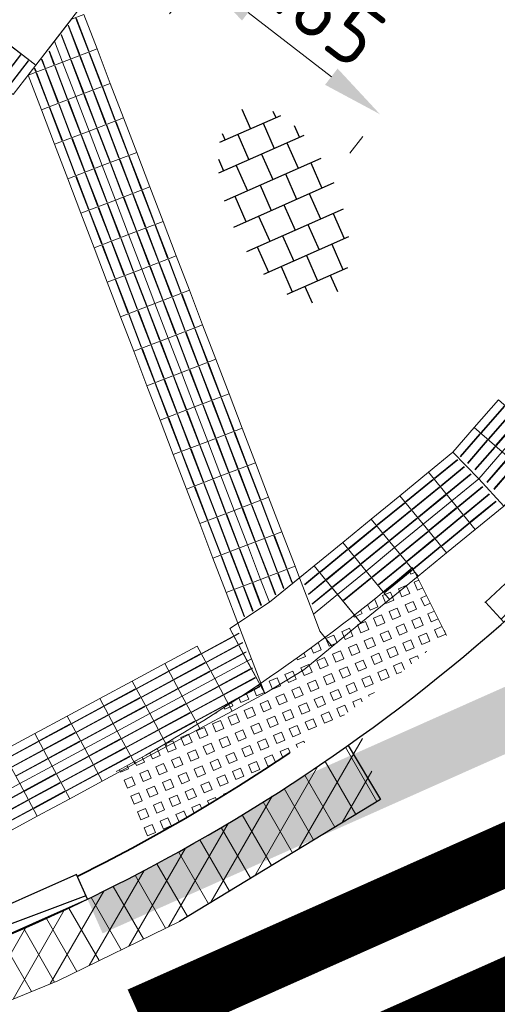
# Model space of a CAD drawing. Header units: metres. Extents: x -1 to 222837, y -2 to 853657.
# Tile 227 of 256: x 111381 to 111385, y 426510 to 426518. Entities that reach past the tile are written whole.
import ezdxf
from ezdxf.enums import TextEntityAlignment as Align

# ---------------------------------------------------------------- set-up
doc = ezdxf.new("R2010")
doc.units = ezdxf.units.M
doc.header["$XCLIPFRAME"] = 0
doc.linetypes.add('VH-BUSHALTEBAND', pattern=[4, 2, -2])
for name, color, linetype, lineweight in [('A-TXT-T25', 7, 'Continuous', 25), ('B-ALG_BEstaand asfalt', 8, 'Continuous', 5), ('N-WE-VH-KANTOPSLUITING_VERLAAGDE BAND', 30, 'VH-BUSHALTEBAND', 35), ('N-WE-VH-KANTOPSLUITING_VOORKANT RWS-BAND', 7, 'Continuous', 25), ('N-WE-VH-KANTOPSLUITING_VOORKANT VERLAAGDE BAND', 7, 'Continuous', 25), ('N-WE-VH-VERHARDING_ASFALT-A', 252, 'Continuous', 18), ('N-WE-VH-VERHARDING_TEGEL-S', 7, 'Continuous', 25), ('N-WE-VW-BLINDENGELEIDEROUTE-Geleidetegel_G', 30, 'Continuous', 18), ('N-WE-VW-MARKERING_DWARS_OVERSTEEK_VOETGANGERS-G', 7, 'Continuous', 35)]:
    doc.layers.add(name, color=color, linetype=linetype, lineweight=lineweight)
doc.layers.add('Trapfrees', color=7, linetype='Continuous', true_color=0x949494)
doc.layers.add('Verloopband', color=7, linetype='Continuous')
doc.layers.add('X-REF', color=7, linetype='Continuous')
doc.styles.add('NLCS-ISO', font='NLCS-ISO.ttf')
doc.styles.add('NLCS-ISO-ANNOTATIEF-T25', font='NLCS-ISO.ttf', dxfattribs={"height": 2.5})
doc.dimstyles.new('NLCS-ANNOTATIEF-T25-PIJL', dxfattribs={"dimtxt": 2.5, "dimasz": 2.5, "dimexe": 2, "dimexo": 2, "dimgap": 0.7, "dimtad": 1, "dimzin": 0, "dimdsep": 46, "dimtxsty": 'NLCS-ISO-ANNOTATIEF-T25', "dimcen": 0, "dimdle": 2, "dimclrd": 256, "dimclre": 256, "dimclrt": 256, "dimadec": 5, "dimazin": 0, "dimtfac": 1, "dimtofl": 0, "dimtmove": 1, "dimatfit": 0, "dimfxl": 2, "dimfxlon": 1, "dimtfillclr": 254, "dimtolj": 1, "dimtzin": 0, "dimlwd": 18, "dimlwe": 18, "dimarcsym": 0})
picture_1 = doc.add_image_def('image1.ecw', size_in_pixel=(400001, 250001))
picture_2 = doc.add_image_def('image2.ecw', size_in_pixel=(120000, 80000))

# ---------------------------------------------------------------- blocks, each defined once
blk = doc.blocks.new('SVH-TEGEL_300X300_DUN_HALFST-SO')
for p, q in [((-1.5, -2.866), (-1.5, 2.866)), ((0, -2.973), (0, 2.973)), ((1.5, -2.866), (1.5, 2.866)), ((-3.698, 2.25), (-3, 2.25)), ((-3, -2.521), (-3, 2.521)), ((-1.5, 2.25), (0, 2.25)), ((1.5, 2.25), (3, 2.25)), ((3, -2.521), (3, 2.521)), ((-4.5, -1.802), (-4.5, 1.802)), ((4.5, -1.802), (4.5, 1.802)), ((-4.885, 1.5), (-4.5, 1.5)), ((-3, 1.5), (-1.5, 1.5)), ((0, 1.5), (1.5, 1.5)), ((3, 1.5), (4.5, 1.5)), ((-4.5, 0.75), (-3, 0.75)), ((-1.5, 0.75), (0, 0.75)), ((1.5, 0.75), (3, 0.75)), ((4.5, 0.75), (5.475, 0.75)), ((-5.658, 0), (-4.5, 0)), ((-3, 0), (-1.5, 0)), ((0, 0), (1.5, 0)), ((3, 0), (4.5, 0)), ((-4.5, -0.75), (-3, -0.75)), ((-1.5, -0.75), (0, -0.75)), ((1.5, -0.75), (3, -0.75)), ((4.5, -0.75), (5.475, -0.75)), ((-4.885, -1.5), (-4.5, -1.5)), ((-3, -1.5), (-1.5, -1.5)), ((0, -1.5), (1.5, -1.5)), ((3, -1.5), (4.5, -1.5)), ((-3.698, -2.25), (-3, -2.25)), ((-1.5, -2.25), (0, -2.25)), ((1.5, -2.25), (3, -2.25))]:
    blk.add_line(p, q)
at = {"style": 'NLCS-ISO'}
blk.add_attdef('FORMAAT', text='', height=1.8, dxfattribs=at).set_placement((-5.758, 0), align=Align.MIDDLE_RIGHT)
blk.add_attdef('KLEUR', text='', height=1.8, dxfattribs=at).set_placement((5.575, 0), align=Align.MIDDLE_LEFT)
at = {"style": 'NLCS-ISO', "flags": 1}
blk.add_attdef('FUNCTIE', text='', height=1.8, dxfattribs=at).set_placement((0.116, -3.585), align=Align.MIDDLE_CENTER)
blk = doc.blocks.new('verloopband')
at = {"layer": 'Verloopband', "flags": 128}
blk.add_lwpolyline([(0, 0.07), (1, 0.07), (1, -0.15), (0, -0.15)], close=True, dxfattribs=at)
blk.add_lwpolyline([(0, -0.1187), (0.8408, -0.0712), (1, -0.0712)], dxfattribs=at)
blk = doc.blocks.new('*D1973')
at = {"layer": 'A-TXT-T25', "linetype": 'Continuous', "lineweight": 18, "transparency": 16777216}
for p, q in [((111382.5089, 426518.2886), (111382.4042, 426518.153)), ((111383.0444, 426518.164), (111383.7198, 426517.6426)), ((111383.9758, 426517.156), (111383.8711, 426517.0204))]:
    blk.add_line(p, q, dxfattribs=at)
at = {"layer": 'A-TXT-T25', "transparency": 16777216}
for points in [[(111383.0953, 426518.23), (111382.9935, 426518.0981), (111382.6487, 426518.4696)], [(111383.7707, 426517.7085), (111383.6688, 426517.5766), (111384.1155, 426517.337)]]:
    blk.add_solid(points, dxfattribs=at)
at = {"layer": 'Defpoints', "color": 0, "transparency": 16777216}
for p in [(111383.2622, 426519.2642, 6.4024), (111384.729, 426518.1315, 6.4024), (111384.1155, 426517.337)]:
    blk.add_point(p, dxfattribs=at)
at = {"layer": 'A-TXT-T25', "transparency": 16777216, "insert": (111383.6204, 426518.212), "char_height": 0.5, "attachment_point": 5, "rotation": 322.32655, "style": 'NLCS-ISO-ANNOTATIEF-T25'}
blk.add_mtext('\\A1;1.85', dxfattribs=at)

msp = doc.modelspace()

# ---------------------------------------------------------------- hatches: boundary and pattern name
at = {"layer": 'N-WE-VH-VERHARDING_ASFALT-A', "transparency": 33554559}
h = msp.add_hatch(dxfattribs=at)
h.set_pattern_fill('AVH-ASFALT', color=256, style=0, pattern_type=2)
h.set_pattern_definition([(60, (107770.70876, 433861.11063), (-0.173205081, 0.1), []), (120, (107770.70876, 433861.11063), (-0.173205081, -0.1), [])])
edge = h.paths.add_edge_path()
edge.add_line((111324.3521, 426542.0123), (111322.9068, 426543.1502))
edge.add_line((111322.9068, 426543.1502), (111310.2878, 426553.0853))
edge.add_line((111310.2878, 426553.0853), (111309.5174, 426553.6919))
edge.add_line((111309.5174, 426553.6919), (111308.7214, 426552.6412))
edge.add_line((111308.7214, 426552.6412), (111308.6689, 426552.5718))
edge.add_line((111308.6689, 426552.5718), (111308.629, 426552.519))
edge.add_line((111308.629, 426552.519), (111308.5964, 426552.4634))
edge.add_line((111308.5964, 426552.4634), (111308.4519, 426552.2796))
edge.add_line((111308.4519, 426552.2796), (111308.676, 426552.111))
edge.add_line((111308.676, 426552.111), (111313.435, 426548.411))
edge.add_line((111313.435, 426548.411), (111321.725, 426541.944))
edge.add_line((111321.725, 426541.944), (111328.03, 426537.053))
edge.add_line((111328.03, 426537.053), (111331.607, 426534.323))
edge.add_line((111331.607, 426534.323), (111334.748, 426531.913))
edge.add_line((111334.748, 426531.913), (111339.945, 426528.001))
edge.add_line((111339.945, 426528.001), (111346.436, 426523.322))
edge.add_line((111346.436, 426523.322), (111352.959, 426518.66))
edge.add_line((111352.959, 426518.66), (111355.8805, 426516.559))
edge.add_line((111355.8805, 426516.559), (111358.3241, 426514.6292))
edge.add_line((111358.3241, 426514.6292), (111360.4401, 426513.1251))
edge.add_line((111360.4401, 426513.1251), (111363.0544, 426511.5307))
edge.add_line((111363.0544, 426511.5307), (111364.5367, 426510.7298))
edge.add_line((111364.5367, 426510.7298), (111366.076, 426510.045))
edge.add_line((111366.076, 426510.045), (111367.8349, 426509.4273))
edge.add_line((111367.8349, 426509.4273), (111369.6399, 426508.9612))
edge.add_line((111369.6399, 426508.9612), (111369.964, 426508.89))
edge.add_line((111369.964, 426508.89), (111371.9185, 426508.6085))
edge.add_line((111371.9185, 426508.6085), (111373.8923, 426508.5499))
edge.add_line((111373.8923, 426508.5499), (111375.86, 426508.715))
edge.add_line((111375.86, 426508.715), (111377.4798, 426509.0405))
edge.add_line((111377.4798, 426509.0405), (111378.1625, 426509.2465))
edge.add_line((111378.1625, 426509.2465), (111379.0933, 426509.4576))
edge.add_line((111379.0933, 426509.4576), (111380.6089, 426509.9349))
edge.add_line((111380.6089, 426509.9349), (111381.4967, 426510.297))
edge.add_line((111381.4967, 426510.297), (111382.4864, 426510.7797))
edge.add_line((111382.4864, 426510.7797), (111384.1181, 426511.7707))
edge.add_line((111384.1181, 426511.7707), (111383.9658, 426512.2879))
edge.add_arc((111375.2015, 426524.4611), 15, 298.03415, 305.7529, ccw=False)
edge.add_arc((111375.2015, 426524.4611), 15, 272.52427, 298.03415, ccw=False)
edge.add_arc((111374.717, 426535.4504), 26, 231.78606, 272.52427, ccw=False)
edge.add_line((111358.6334, 426515.022), (111324.3521, 426542.0123))
at = {"layer": 'N-WE-VW-BLINDENGELEIDEROUTE-Geleidetegel_G', "transparency": 33554585}
h = msp.add_hatch(dxfattribs=at)
h.set_pattern_fill('AVH-GRASBETONSTEEN_02-SO', color=256, scale=0.5, angle=68, pattern_type=2)
h.set_pattern_definition([(113, (0, 0), (-0.128870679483, -0.05470235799), [0.07, -0.07]), (203, (0, 0), (0.05470235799, -0.128870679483), [0.07, -0.07]), (113, (-0.06443, -0.02735), (-0.128870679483, -0.05470235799), [0.07, -0.07]), (203, (-0.02735, 0.06443), (0.05470235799, -0.128870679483), [0.07, -0.07])])
h.paths.add_polyline_path([(111384.6567, 426513.1031), (111384.3795, 426513.6541, -0.051305), (111381.9724, 426511.9971), (111382.1778, 426511.4259, 0.050422)])
at = {"layer": 'N-WE-VW-MARKERING_DWARS_OVERSTEEK_VOETGANGERS-G'}
h = msp.add_hatch(color=256, dxfattribs=at)
h.dxf.hatch_style = 1
edge = h.paths.add_edge_path()
edge.add_arc((111375.2015, 426524.4611), 15, 295.83334, 303.45721)
edge.add_line((111383.4712, 426511.9466), (111385.3201, 426512.7698))
edge.add_line((111385.3201, 426512.7698), (111385.5234, 426512.313))
edge.add_line((111385.5234, 426512.313), (111381.8614, 426510.6825))
edge.add_line((111381.8614, 426510.6825), (111381.7378, 426510.9601))

# ---------------------------------------------------------------- linework, layer by layer
at = {"layer": 'B-ALG_BEstaand asfalt', "flags": 128}
msp.add_lwpolyline([(111334.748, 426531.913), (111339.945, 426528.001), (111346.436, 426523.322), (111352.959, 426518.66), (111355.8805, 426516.559), (111358.3241, 426514.6292), (111360.4401, 426513.1251), (111363.0544, 426511.5307), (111364.5367, 426510.7298), (111366.076, 426510.045), (111367.8349, 426509.4273), (111369.6399, 426508.9612), (111369.964, 426508.89), (111371.9185, 426508.6085), (111373.8923, 426508.5499), (111375.86, 426508.715), (111377.4798, 426509.0405), (111378.1625, 426509.2465), (111379.0933, 426509.4576), (111380.6089, 426509.9349), (111381.4967, 426510.297), (111382.4864, 426510.7797), (111384.1181, 426511.7707), (111383.8568, 426512.21)], dxfattribs=at)
at = {"layer": 'N-WE-VH-KANTOPSLUITING_VERLAAGDE BAND', "flags": 128}
msp.add_lwpolyline([(111381.6555, 426511.1446, 0.065559), (111384.9707, 426513.374, 0.065559)], format="xyb", dxfattribs=at)
at = {"layer": 'N-WE-VH-KANTOPSLUITING_VOORKANT RWS-BAND', "flags": 128}
msp.add_lwpolyline([(111247.4271, 426598.0003), (111272.0178, 426579.2441, 0.021096), (111278.9341, 426574.4162), (111298.1034, 426562.204, -0.019752), (111302.9696, 426558.8266), (111305.738, 426556.6649), (111308.8821, 426554.192), (111310.2878, 426553.0853), (111322.9068, 426543.1502), (111324.3521, 426542.0123), (111358.6334, 426515.022, 0.17965), (111375.8621, 426509.4756, 0.11177), (111382.2514, 426511.2211)], format="xyb", dxfattribs=at)
at = {"layer": 'N-WE-VH-KANTOPSLUITING_VOORKANT VERLAAGDE BAND'}
msp.add_lwpolyline([(111382.2514, 426511.2211, 0.072007), (111385.687, 426513.7387)], format="xyb", dxfattribs=at)
at = {"layer": 'N-WE-VW-BLINDENGELEIDEROUTE-Geleidetegel_G', "flags": 128}
for points in [[(111381.3188, 426517.7351), (111381.6854, 426518.2101), (111381.2104, 426518.5767), (111380.8438, 426518.1017), (111381.3188, 426517.7351)], [(111381.5361, 426517.7608), (111381.8163, 426517.868), (111381.7091, 426518.1482), (111381.6078, 426518.1095), (111381.4707, 426517.9318), (111381.5361, 426517.7608)], [(111381.6484, 426518.1165), (111381.6447, 426518.115), (111381.7462, 426517.8498), (111381.7499, 426517.8512)], [(111381.5848, 426518.0587), (111381.581, 426518.0573), (111381.6715, 426517.8212), (111381.6752, 426517.8226)], [(111381.5283, 426517.9827), (111381.5246, 426517.9813), (111381.5968, 426517.7926), (111381.6005, 426517.794)], [(111380.8978, 426517.6808), (111381.1352, 426517.4974), (111381.3186, 426517.7348), (111381.0812, 426517.9182), (111380.8978, 426517.6808)], [(111381.2559, 426517.6536), (111381.5361, 426517.7608), (111381.4707, 426517.9318), (111381.3187, 426517.7348), (111381.2559, 426517.6536)], [(111381.1966, 426517.819), (111381.1935, 426517.8214), (111381.0198, 426517.5967), (111381.023, 426517.5942)], [(111381.4297, 426517.8487), (111381.4259, 426517.8473), (111381.466, 426517.7426), (111381.4698, 426517.744)], [(111381.6434, 426517.4806), (111381.9235, 426517.5879), (111381.8163, 426517.868), (111381.5361, 426517.7608), (111381.6434, 426517.4806)], [(111381.6809, 426517.8077), (111381.6772, 426517.8062), (111381.7787, 426517.541), (111381.7825, 426517.5424)], [(111381.7557, 426517.8363), (111381.7519, 426517.8348), (111381.8534, 426517.5696), (111381.8572, 426517.571)], [(111381.2599, 426517.7701), (111381.2568, 426517.7725), (111381.0831, 426517.5478), (111381.0863, 426517.5453)], [(111381.3632, 426517.3734), (111381.6434, 426517.4806), (111381.5361, 426517.7608), (111381.2559, 426517.6536), (111381.3632, 426517.3734)], [(111381.3632, 426517.3734), (111381.6434, 426517.4806), (111381.5361, 426517.7608), (111381.2559, 426517.6536), (111381.3632, 426517.3734)], [(111381.3112, 426517.7104), (111381.3075, 426517.709), (111381.3166, 426517.6854), (111381.3203, 426517.6868)], [(111381.3691, 426517.7831), (111381.3654, 426517.7817), (111381.3913, 426517.714), (111381.395, 426517.7154)], [(111381.4755, 426517.729), (111381.4717, 426517.7276), (111381.5733, 426517.4624), (111381.577, 426517.4638)], [(111381.6062, 426517.7791), (111381.6025, 426517.7777), (111381.704, 426517.5124), (111381.7077, 426517.5138)], [(111381.326, 426517.6719), (111381.3223, 426517.6704), (111381.4238, 426517.4052), (111381.4276, 426517.4066)], [(111381.4008, 426517.7004), (111381.397, 426517.699), (111381.4985, 426517.4338), (111381.5023, 426517.4352)], [(111381.7506, 426517.2005), (111382.0308, 426517.3077), (111381.9235, 426517.5879), (111381.6434, 426517.4806), (111381.7506, 426517.2005)], [(111381.7506, 426517.2005), (111382.0308, 426517.3077), (111381.9235, 426517.5879), (111381.6434, 426517.4806), (111381.7506, 426517.2005)], [(111381.8629, 426517.5561), (111381.8592, 426517.5547), (111381.9607, 426517.2894), (111381.9644, 426517.2908)], [(111381.4704, 426517.0932), (111381.7506, 426517.2005), (111381.6434, 426517.4806), (111381.3632, 426517.3734), (111381.4704, 426517.0932)], [(111381.7135, 426517.4989), (111381.7097, 426517.4975), (111381.8112, 426517.2322), (111381.815, 426517.2337)], [(111381.7882, 426517.5275), (111381.7844, 426517.5261), (111381.8859, 426517.2608), (111381.8897, 426517.2623)], [(111381.4333, 426517.3917), (111381.4295, 426517.3902), (111381.531, 426517.125), (111381.5348, 426517.1264)], [(111381.508, 426517.4203), (111381.5043, 426517.4188), (111381.6058, 426517.1536), (111381.6095, 426517.155)], [(111381.5827, 426517.4489), (111381.579, 426517.4474), (111381.6805, 426517.1822), (111381.6842, 426517.1836)], [(111381.8578, 426516.9203), (111382.138, 426517.0275), (111382.0308, 426517.3077), (111381.7506, 426517.2005), (111381.8578, 426516.9203)], [(111381.8954, 426517.2473), (111381.8917, 426517.2459), (111381.9932, 426516.9806), (111381.9969, 426516.9821)], [(111381.9701, 426517.2759), (111381.9664, 426517.2745), (111382.0679, 426517.0092), (111382.0716, 426517.0107)], [(111381.5776, 426516.813), (111381.8578, 426516.9203), (111381.7506, 426517.2005), (111381.4704, 426517.0932), (111381.5776, 426516.813)], [(111381.5776, 426516.813), (111381.8578, 426516.9203), (111381.7506, 426517.2005), (111381.4704, 426517.0932), (111381.5776, 426516.813)], [(111381.6899, 426517.1687), (111381.6862, 426517.1672), (111381.7877, 426516.902), (111381.7914, 426516.9034)], [(111381.8207, 426517.2187), (111381.8169, 426517.2173), (111381.9185, 426516.952), (111381.9222, 426516.9535)], [(111381.5405, 426517.1115), (111381.5368, 426517.1101), (111381.6383, 426516.8448), (111381.642, 426516.8463)], [(111381.6152, 426517.1401), (111381.6115, 426517.1387), (111381.713, 426516.8734), (111381.7167, 426516.8748)], [(111381.965, 426516.6401), (111382.2452, 426516.7473), (111382.138, 426517.0275), (111381.8578, 426516.9203), (111381.965, 426516.6401)], [(111381.965, 426516.6401), (111382.2452, 426516.7473), (111382.138, 426517.0275), (111381.8578, 426516.9203), (111381.965, 426516.6401)], [(111382.0773, 426516.9957), (111382.0736, 426516.9943), (111382.1751, 426516.7291), (111382.1789, 426516.7305)], [(111381.6849, 426516.5329), (111381.965, 426516.6401), (111381.8578, 426516.9203), (111381.5776, 426516.813), (111381.6849, 426516.5329)], [(111381.9279, 426516.9385), (111381.9242, 426516.9371), (111382.0257, 426516.6719), (111382.0294, 426516.6733)], [(111382.0026, 426516.9671), (111381.9989, 426516.9657), (111382.1004, 426516.7005), (111382.1041, 426516.7019)], [(111381.6477, 426516.8313), (111381.644, 426516.8299), (111381.7455, 426516.5646), (111381.7492, 426516.5661)], [(111381.7224, 426516.8599), (111381.7187, 426516.8585), (111381.8202, 426516.5932), (111381.824, 426516.5947)], [(111381.7972, 426516.8885), (111381.7934, 426516.8871), (111381.8949, 426516.6218), (111381.8987, 426516.6233)], [(111382.0723, 426516.3599), (111382.3524, 426516.4671), (111382.2452, 426516.7473), (111381.965, 426516.6401), (111382.0723, 426516.3599)], [(111382.1099, 426516.6869), (111382.1061, 426516.6855), (111382.2076, 426516.4203), (111382.2114, 426516.4217)], [(111382.1846, 426516.7155), (111382.1808, 426516.7141), (111382.2823, 426516.4489), (111382.2861, 426516.4503)], [(111381.7921, 426516.2527), (111382.0723, 426516.3599), (111381.965, 426516.6401), (111381.6849, 426516.5329), (111381.7921, 426516.2527)], [(111381.7921, 426516.2527), (111382.0723, 426516.3599), (111381.965, 426516.6401), (111381.6849, 426516.5329), (111381.7921, 426516.2527)], [(111381.9044, 426516.6083), (111381.9007, 426516.6069), (111382.0022, 426516.3416), (111382.0059, 426516.3431)], [(111382.0351, 426516.6584), (111382.0314, 426516.6569), (111382.1329, 426516.3917), (111382.1367, 426516.3931)], [(111381.755, 426516.5511), (111381.7512, 426516.5497), (111381.8527, 426516.2845), (111381.8565, 426516.2859)], [(111381.8297, 426516.5797), (111381.8259, 426516.5783), (111381.9274, 426516.3131), (111381.9312, 426516.3145)], [(111382.1795, 426516.0797), (111382.4597, 426516.187), (111382.3524, 426516.4671), (111382.0723, 426516.3599), (111382.1795, 426516.0797)], [(111382.2918, 426516.4354), (111382.2881, 426516.4339), (111382.3896, 426516.1687), (111382.3933, 426516.1701)], [(111381.8993, 426515.9725), (111382.1795, 426516.0797), (111382.0723, 426516.3599), (111381.7921, 426516.2527), (111381.8993, 426515.9725)], [(111381.8993, 426515.9725), (111382.1795, 426516.0797), (111382.0723, 426516.3599), (111381.7921, 426516.2527), (111381.8993, 426515.9725)], [(111382.1424, 426516.3782), (111382.1386, 426516.3767), (111382.2401, 426516.1115), (111382.2439, 426516.1129)], [(111382.2171, 426516.4068), (111382.2133, 426516.4053), (111382.3149, 426516.1401), (111382.3186, 426516.1415)], [(111381.8622, 426516.2709), (111381.8585, 426516.2695), (111381.96, 426516.0043), (111381.9637, 426516.0057)], [(111381.9369, 426516.2995), (111381.9332, 426516.2981), (111382.0347, 426516.0329), (111382.0384, 426516.0343)], [(111382.0116, 426516.3281), (111382.0079, 426516.3267), (111382.1094, 426516.0615), (111382.1131, 426516.0629)], [(111382.2867, 426515.7995), (111382.5669, 426515.9068), (111382.4597, 426516.187), (111382.1795, 426516.0797), (111382.2867, 426515.7995)], [(111382.2867, 426515.7995), (111382.5669, 426515.9068), (111382.4597, 426516.187), (111382.1795, 426516.0797), (111382.2867, 426515.7995)], [(111382.3243, 426516.1266), (111382.3206, 426516.1252), (111382.4221, 426515.8599), (111382.4258, 426515.8613)], [(111382.399, 426516.1552), (111382.3953, 426516.1537), (111382.4968, 426515.8885), (111382.5005, 426515.8899)], [(111382.0065, 426515.6923), (111382.2867, 426515.7995), (111382.1795, 426516.0797), (111381.8993, 426515.9725), (111382.0065, 426515.6923)], [(111382.1188, 426516.0479), (111382.1151, 426516.0465), (111382.2166, 426515.7813), (111382.2204, 426515.7827)], [(111382.2496, 426516.098), (111382.2459, 426516.0966), (111382.3474, 426515.8313), (111382.3511, 426515.8327)], [(111381.9694, 426515.9908), (111381.9657, 426515.9893), (111382.0672, 426515.7241), (111382.0709, 426515.7255)], [(111382.0441, 426516.0194), (111382.0404, 426516.0179), (111382.1419, 426515.7527), (111382.1456, 426515.7541)], [(111382.394, 426515.5194), (111382.6741, 426515.6266), (111382.5669, 426515.9068), (111382.2867, 426515.7995), (111382.394, 426515.5194)], [(111382.5063, 426515.875), (111382.5025, 426515.8736), (111382.604, 426515.6083), (111382.6078, 426515.6098)], [(111382.1138, 426515.4121), (111382.394, 426515.5194), (111382.2867, 426515.7995), (111382.0065, 426515.6923), (111382.1138, 426515.4121)], [(111382.1138, 426515.4121), (111382.394, 426515.5194), (111382.2867, 426515.7995), (111382.0065, 426515.6923), (111382.1138, 426515.4121)], [(111382.3568, 426515.8178), (111382.3531, 426515.8164), (111382.4546, 426515.5511), (111382.4583, 426515.5526)], [(111382.4315, 426515.8464), (111382.4278, 426515.845), (111382.5293, 426515.5797), (111382.5331, 426515.5812)], [(111382.0766, 426515.7106), (111382.0729, 426515.7091), (111382.1744, 426515.4439), (111382.1782, 426515.4453)], [(111382.1514, 426515.7392), (111382.1476, 426515.7377), (111382.2491, 426515.4725), (111382.2529, 426515.4739)], [(111382.2261, 426515.7678), (111382.2223, 426515.7663), (111382.3238, 426515.5011), (111382.3276, 426515.5025)], [(111382.5012, 426515.2392), (111382.7814, 426515.3464), (111382.6741, 426515.6266), (111382.394, 426515.5194), (111382.5012, 426515.2392)], [(111382.5012, 426515.2392), (111382.7814, 426515.3464), (111382.6741, 426515.6266), (111382.394, 426515.5194), (111382.5012, 426515.2392)], [(111382.5388, 426515.5662), (111382.535, 426515.5648), (111382.6365, 426515.2995), (111382.6403, 426515.301)], [(111382.6135, 426515.5948), (111382.6097, 426515.5934), (111382.7113, 426515.3281), (111382.715, 426515.3296)], [(111382.221, 426515.132), (111382.5012, 426515.2392), (111382.394, 426515.5194), (111382.1138, 426515.4121), (111382.221, 426515.132)], [(111382.3333, 426515.4876), (111382.3296, 426515.4862), (111382.4311, 426515.2209), (111382.4348, 426515.2223)], [(111382.4641, 426515.5376), (111382.4603, 426515.5362), (111382.5618, 426515.271), (111382.5656, 426515.2724)], [(111382.1839, 426515.4304), (111382.1801, 426515.429), (111382.2816, 426515.1637), (111382.2854, 426515.1652)], [(111382.2586, 426515.459), (111382.2549, 426515.4576), (111382.3564, 426515.1923), (111382.3601, 426515.1938)], [(111382.6084, 426514.959), (111382.8886, 426515.0662), (111382.7814, 426515.3464), (111382.5012, 426515.2392), (111382.6084, 426514.959)], [(111382.7207, 426515.3146), (111382.717, 426515.3132), (111382.8185, 426515.048), (111382.8222, 426515.0494)], [(111382.3282, 426514.8518), (111382.6084, 426514.959), (111382.5012, 426515.2392), (111382.221, 426515.132), (111382.3282, 426514.8518)], [(111382.3282, 426514.8518), (111382.6084, 426514.959), (111382.5012, 426515.2392), (111382.221, 426515.132), (111382.3282, 426514.8518)], [(111382.5713, 426515.2574), (111382.5675, 426515.256), (111382.6691, 426514.9908), (111382.6728, 426514.9922)], [(111382.646, 426515.286), (111382.6423, 426515.2846), (111382.7438, 426515.0194), (111382.7475, 426515.0208)], [(111382.2911, 426515.1502), (111382.2874, 426515.1488), (111382.3889, 426514.8835), (111382.3926, 426514.885)], [(111382.3658, 426515.1788), (111382.3621, 426515.1774), (111382.4636, 426514.9121), (111382.4673, 426514.9136)], [(111382.4405, 426515.2074), (111382.4368, 426515.206), (111382.5383, 426514.9407), (111382.542, 426514.9422)], [(111382.7156, 426514.6788), (111382.9958, 426514.786), (111382.8886, 426515.0662), (111382.6084, 426514.959), (111382.7156, 426514.6788)], [(111382.7532, 426515.0059), (111382.7495, 426515.0044), (111382.851, 426514.7392), (111382.8547, 426514.7406)], [(111382.8279, 426515.0344), (111382.8242, 426515.033), (111382.9257, 426514.7678), (111382.9294, 426514.7692)], [(111384.8807, 426514.7915), (111385.1067, 426514.5942), (111385.304, 426514.8201), (111385.078, 426515.0175), (111384.8807, 426514.7915)], [(111382.4355, 426514.5716), (111382.7156, 426514.6788), (111382.6084, 426514.959), (111382.3282, 426514.8518), (111382.4355, 426514.5716)], [(111382.4355, 426514.5716), (111382.7156, 426514.6788), (111382.6084, 426514.959), (111382.3282, 426514.8518), (111382.4355, 426514.5716)], [(111382.5478, 426514.9272), (111382.544, 426514.9258), (111382.6455, 426514.6606), (111382.6493, 426514.662)], [(111382.6785, 426514.9773), (111382.6748, 426514.9758), (111382.7763, 426514.7106), (111382.78, 426514.712)], [(111385.127, 426514.9641), (111385.1239, 426514.9667), (111384.9372, 426514.7528), (111384.9402, 426514.7501)], [(111385.1872, 426514.9115), (111385.1842, 426514.9141), (111384.9974, 426514.7002), (111385.0004, 426514.6975)], [(111382.3983, 426514.87), (111382.3946, 426514.8686), (111382.4961, 426514.6034), (111382.4998, 426514.6048)], [(111382.473, 426514.8986), (111382.4693, 426514.8972), (111382.5708, 426514.632), (111382.5746, 426514.6334)], [(111385.2475, 426514.8588), (111385.2445, 426514.8615), (111385.0577, 426514.6475), (111385.0607, 426514.6449)], [(111382.8229, 426514.3986), (111383.103, 426514.5059), (111382.9958, 426514.786), (111382.7156, 426514.6788), (111382.8229, 426514.3986)], [(111382.8229, 426514.3986), (111383.103, 426514.5059), (111382.9958, 426514.786), (111382.7156, 426514.6788), (111382.8229, 426514.3986)], [(111382.9352, 426514.7543), (111382.9314, 426514.7528), (111383.0329, 426514.4876), (111383.0367, 426514.489)], [(111384.7066, 426514.5921), (111384.917, 426514.3751), (111385.1067, 426514.5942), (111384.8807, 426514.7915), (111384.7066, 426514.5921)], [(111382.5427, 426514.2914), (111382.8229, 426514.3986), (111382.7156, 426514.6788), (111382.4355, 426514.5716), (111382.5427, 426514.2914)], [(111382.7857, 426514.6971), (111382.782, 426514.6956), (111382.8835, 426514.4304), (111382.8872, 426514.4318)], [(111382.8605, 426514.7257), (111382.8567, 426514.7242), (111382.9582, 426514.459), (111382.962, 426514.4604)], [(111382.5056, 426514.5898), (111382.5018, 426514.5884), (111382.6033, 426514.3232), (111382.6071, 426514.3246)], [(111382.5803, 426514.6184), (111382.5765, 426514.617), (111382.678, 426514.3518), (111382.6818, 426514.3532)], [(111382.655, 426514.647), (111382.6513, 426514.6456), (111382.7528, 426514.3804), (111382.7565, 426514.3818)], [(111384.5085, 426514.4284), (111384.6985, 426514.1963), (111384.917, 426514.3751), (111384.7066, 426514.5921), (111384.5085, 426514.4284)], [(111384.917, 426514.3751), (111385.1207, 426514.1541), (111385.3326, 426514.3968), (111385.1067, 426514.5942), (111384.917, 426514.3751)], [(111382.9301, 426514.1184), (111383.2103, 426514.2257), (111383.103, 426514.5059), (111382.8229, 426514.3986), (111382.9301, 426514.1184)], [(111382.9677, 426514.4455), (111382.9639, 426514.4441), (111383.0655, 426514.1788), (111383.0692, 426514.1802)], [(111383.0424, 426514.4741), (111383.0387, 426514.4727), (111383.1402, 426514.2074), (111383.1439, 426514.2088)], [(111382.6499, 426514.0112), (111382.9301, 426514.1184), (111382.8229, 426514.3986), (111382.5427, 426514.2914), (111382.6499, 426514.0112)], [(111382.6499, 426514.0112), (111382.9301, 426514.1184), (111382.8229, 426514.3986), (111382.5427, 426514.2914), (111382.6499, 426514.0112)], [(111382.7622, 426514.3669), (111382.7585, 426514.3654), (111382.86, 426514.1002), (111382.8637, 426514.1016)], [(111382.893, 426514.4169), (111382.8892, 426514.4155), (111382.9907, 426514.1502), (111382.9945, 426514.1517)], [(111384.2763, 426514.2384), (111384.4664, 426514.0063), (111384.6985, 426514.1963), (111384.5085, 426514.4284), (111384.2763, 426514.2384)], [(111384.5479, 426514.3676), (111384.5454, 426514.3707), (111384.3256, 426514.1909), (111384.3281, 426514.1878)], [(111384.6985, 426514.1963), (111384.8885, 426513.9641), (111385.1207, 426514.1541), (111384.917, 426514.3751), (111384.6985, 426514.1963)], [(111382.6128, 426514.3097), (111382.609, 426514.3082), (111382.7106, 426514.043), (111382.7143, 426514.0444)], [(111382.6875, 426514.3383), (111382.6838, 426514.3368), (111382.7853, 426514.0716), (111382.789, 426514.073)], [(111384.5986, 426514.3057), (111384.596, 426514.3088), (111384.3763, 426514.129), (111384.3788, 426514.1259)], [(111383.0373, 426513.8383), (111383.3175, 426513.9455), (111383.2103, 426514.2257), (111382.9301, 426514.1184), (111383.0373, 426513.8383)], [(111383.0373, 426513.8383), (111383.3175, 426513.9455), (111383.2103, 426514.2257), (111382.9301, 426514.1184), (111383.0373, 426513.8383)], [(111383.1496, 426514.1939), (111383.1459, 426514.1925), (111383.2474, 426513.9272), (111383.2511, 426513.9287)], [(111384.0442, 426514.0484), (111384.2342, 426513.8163), (111384.4664, 426514.0063), (111384.2763, 426514.2384), (111384.0442, 426514.0484)], [(111384.0442, 426514.0484), (111384.2342, 426513.8163), (111384.4664, 426514.0063), (111384.2763, 426514.2384), (111384.0442, 426514.0484)], [(111384.6493, 426514.2438), (111384.6467, 426514.2469), (111384.4269, 426514.067), (111384.4295, 426514.064)], [(111384.4664, 426514.0063), (111384.6564, 426513.7741), (111384.8885, 426513.9641), (111384.6985, 426514.1963), (111384.4664, 426514.0063)], [(111384.4664, 426514.0063), (111384.6564, 426513.7741), (111384.8885, 426513.9641), (111384.6985, 426514.1963), (111384.4664, 426514.0063)], [(111382.7571, 426513.731), (111383.0373, 426513.8383), (111382.9301, 426514.1184), (111382.6499, 426514.0112), (111382.7571, 426513.731)], [(111383.0002, 426514.1367), (111382.9965, 426514.1353), (111383.098, 426513.87), (111383.1017, 426513.8715)], [(111383.0749, 426514.1653), (111383.0712, 426514.1639), (111383.1727, 426513.8986), (111383.1764, 426513.9001)], [(111384.3158, 426514.1776), (111384.3132, 426514.1807), (111384.0934, 426514.0009), (111384.096, 426513.9978)], [(111384.3664, 426514.1157), (111384.3639, 426514.1188), (111384.1441, 426513.9389), (111384.1466, 426513.9359)], [(111384.7379, 426514.1355), (111384.7354, 426514.1386), (111384.5156, 426513.9587), (111384.5181, 426513.9556)], [(111382.7947, 426514.0581), (111382.791, 426514.0566), (111382.8925, 426513.7914), (111382.8962, 426513.7928)], [(111382.8694, 426514.0867), (111382.8657, 426514.0852), (111382.9672, 426513.82), (111382.971, 426513.8214)], [(111383.812, 426513.8584), (111384.002, 426513.6262), (111384.2342, 426513.8163), (111384.0442, 426514.0484), (111383.812, 426513.8584)], [(111384.4171, 426514.0538), (111384.4146, 426514.0569), (111384.1948, 426513.877), (111384.1973, 426513.8739)], [(111384.7886, 426514.0736), (111384.7861, 426514.0767), (111384.5663, 426513.8968), (111384.5688, 426513.8937)], [(111382.72, 426514.0295), (111382.7163, 426514.0281), (111382.8178, 426513.7628), (111382.8215, 426513.7642)], [(111384.0836, 426513.9876), (111384.0811, 426513.9907), (111383.8613, 426513.8109), (111383.8638, 426513.8078)], [(111384.2342, 426513.8163), (111384.4242, 426513.5841), (111384.6564, 426513.7741), (111384.4664, 426514.0063), (111384.2342, 426513.8163)], [(111384.8393, 426514.0117), (111384.8367, 426514.0148), (111384.6169, 426513.8349), (111384.6195, 426513.8318)], [(111383.1445, 426513.5581), (111383.4247, 426513.6653), (111383.3175, 426513.9455), (111383.0373, 426513.8383), (111383.1445, 426513.5581)], [(111383.1821, 426513.8851), (111383.1784, 426513.8837), (111383.2799, 426513.6185), (111383.2836, 426513.6199)], [(111383.2569, 426513.9137), (111383.2531, 426513.9123), (111383.3546, 426513.647), (111383.3584, 426513.6485)], [(111384.1343, 426513.9257), (111384.1317, 426513.9288), (111383.912, 426513.7489), (111383.9145, 426513.7458)], [(111384.5058, 426513.9455), (111384.5032, 426513.9486), (111384.2835, 426513.7687), (111384.286, 426513.7656)], [(111384.5564, 426513.8836), (111384.5539, 426513.8867), (111384.3341, 426513.7068), (111384.3367, 426513.7037)], [(111382.8644, 426513.4509), (111383.1445, 426513.5581), (111383.0373, 426513.8383), (111382.7571, 426513.731), (111382.8644, 426513.4509)], [(111382.8644, 426513.4509), (111383.1445, 426513.5581), (111383.0373, 426513.8383), (111382.7571, 426513.731), (111382.8644, 426513.4509)], [(111382.9767, 426513.8065), (111382.9729, 426513.8051), (111383.0744, 426513.5398), (111383.0782, 426513.5413)], [(111383.1074, 426513.8565), (111383.1037, 426513.8551), (111383.2052, 426513.5899), (111383.2089, 426513.5913)], [(111383.5799, 426513.6684), (111383.7699, 426513.4362), (111384.002, 426513.6262), (111383.812, 426513.8584), (111383.5799, 426513.6684)], [(111383.5799, 426513.6684), (111383.7699, 426513.4362), (111384.002, 426513.6262), (111383.812, 426513.8584), (111383.5799, 426513.6684)], [(111383.8514, 426513.7976), (111383.8489, 426513.8007), (111383.6291, 426513.6208), (111383.6317, 426513.6177)], [(111384.1849, 426513.8638), (111384.1824, 426513.8669), (111383.9626, 426513.687), (111383.9652, 426513.6839)], [(111384.002, 426513.6262), (111384.192, 426513.3941), (111384.4242, 426513.5841), (111384.2342, 426513.8163), (111384.002, 426513.6262)], [(111384.002, 426513.6262), (111384.192, 426513.3941), (111384.4242, 426513.5841), (111384.2342, 426513.8163), (111384.002, 426513.6262)], [(111384.6071, 426513.8217), (111384.6046, 426513.8248), (111384.3848, 426513.6449), (111384.3873, 426513.6418)], [(111382.8272, 426513.7493), (111382.8235, 426513.7479), (111382.925, 426513.4826), (111382.9287, 426513.4841)], [(111382.902, 426513.7779), (111382.8982, 426513.7765), (111382.9997, 426513.5112), (111383.0035, 426513.5127)], [(111383.9021, 426513.7357), (111383.8996, 426513.7388), (111383.6798, 426513.5589), (111383.6823, 426513.5558)], [(111384.2736, 426513.7555), (111384.2711, 426513.7586), (111384.0513, 426513.5787), (111384.0538, 426513.5756)], [(111382.894, 426513.1584), (111383.1785, 426512.6301), (111383.4956, 426512.8241), (111383.9599, 426513.2041), (111383.5799, 426513.6684), (111383.2175, 426513.3719), (111382.894, 426513.1584)], [(111383.2175, 426513.3719), (111383.4608, 426513.571), (111383.4608, 426513.571), (111383.4247, 426513.6653), (111383.1445, 426513.5581), (111383.2175, 426513.3719)], [(111383.3641, 426513.6335), (111383.3603, 426513.6321), (111383.3982, 426513.5334), (111383.4019, 426513.5349)], [(111383.4608, 426513.571), (111383.5738, 426513.2758), (111383.7699, 426513.4362), (111383.5799, 426513.6684), (111383.4608, 426513.571)], [(111383.9528, 426513.6738), (111383.9502, 426513.6769), (111383.7305, 426513.497), (111383.733, 426513.4939)], [(111384.3243, 426513.6936), (111384.3217, 426513.6967), (111384.102, 426513.5168), (111384.1045, 426513.5137)], [(111384.3749, 426513.6317), (111384.3724, 426513.6347), (111384.1526, 426513.4549), (111384.1552, 426513.4518)], [(111382.9597, 426513.2017), (111383.2175, 426513.3719), (111383.1445, 426513.5581), (111382.8644, 426513.4509), (111382.9597, 426513.2017)], [(111383.2147, 426513.5763), (111383.2109, 426513.5749), (111383.2644, 426513.435), (111383.2682, 426513.4364)], [(111383.2894, 426513.6049), (111383.2856, 426513.6035), (111383.3311, 426513.4847), (111383.3348, 426513.4861)], [(111383.7699, 426513.4362), (111383.9599, 426513.2041), (111384.192, 426513.3941), (111384.002, 426513.6262), (111383.7699, 426513.4362)], [(111384.0414, 426513.5655), (111384.0389, 426513.5686), (111383.8191, 426513.3887), (111383.8217, 426513.3856)], [(111383.0092, 426513.4977), (111383.0054, 426513.4963), (111383.0801, 426513.3009), (111383.0839, 426513.3023)], [(111383.0839, 426513.5263), (111383.0802, 426513.5249), (111383.1481, 426513.3474), (111383.1519, 426513.3489)], [(111382.9345, 426513.4691), (111382.9307, 426513.4677), (111383.0116, 426513.2564), (111383.0153, 426513.2578)], [(111383.5738, 426513.2758), (111383.6267, 426513.1375), (111383.7277, 426513.0141), (111383.9599, 426513.2041), (111383.7699, 426513.4362), (111383.5738, 426513.2758)], [(111382.894, 426513.1584), (111383.0362, 426512.8942), (111383.0704, 426512.9126), (111382.9597, 426513.2017), (111382.894, 426513.1584)], [(111382.894, 426513.1584), (111383.0362, 426512.8942), (111383.0704, 426512.9126), (111382.9597, 426513.2017), (111382.894, 426513.1584)], [(111382.9211, 426513.0912), (111382.9192, 426513.0947), (111382.6692, 426512.9601), (111382.671, 426512.9566)], [(111382.3657, 426512.8739), (111382.508, 426512.6098), (111382.7721, 426512.752), (111382.6299, 426513.0162), (111382.3657, 426512.8739)], [(111382.959, 426513.0208), (111382.9571, 426513.0243), (111382.7071, 426512.8896), (111382.709, 426512.8861)], [(111382.657, 426512.949), (111382.6551, 426512.9525), (111382.405, 426512.8178), (111382.4069, 426512.8143)], [(111382.997, 426512.9503), (111382.9951, 426512.9538), (111382.745, 426512.8192), (111382.7469, 426512.8157)], [(111383.0362, 426512.8942), (111383.1785, 426512.6301), (111383.1785, 426512.6301), (111383.0704, 426512.9126), (111383.0362, 426512.8942)], [(111382.1016, 426512.7317), (111382.2438, 426512.4675), (111382.508, 426512.6098), (111382.3657, 426512.8739), (111382.1016, 426512.7317)], [(111382.1016, 426512.7317), (111382.2438, 426512.4675), (111382.508, 426512.6098), (111382.3657, 426512.8739), (111382.1016, 426512.7317)], [(111382.6949, 426512.8785), (111382.693, 426512.8821), (111382.4429, 426512.7474), (111382.4448, 426512.7439)], [(111382.7721, 426512.752), (111382.9143, 426512.4879), (111383.1785, 426512.6301), (111383.0362, 426512.8942), (111382.7721, 426512.752)], [(111383.0633, 426512.8271), (111383.0614, 426512.8306), (111382.8114, 426512.6959), (111382.8133, 426512.6924)], [(111382.3928, 426512.8067), (111382.3909, 426512.8103), (111382.1409, 426512.6756), (111382.1428, 426512.6721)], [(111382.7328, 426512.8081), (111382.7309, 426512.8116), (111382.4809, 426512.677), (111382.4828, 426512.6734)], [(111382.508, 426512.6098), (111382.6502, 426512.3456), (111382.9143, 426512.4879), (111382.7721, 426512.752), (111382.508, 426512.6098)], [(111383.1013, 426512.7566), (111383.0994, 426512.7601), (111382.8493, 426512.6255), (111382.8512, 426512.622)], [(111381.8374, 426512.5895), (111381.9797, 426512.3253), (111382.2438, 426512.4675), (111382.1016, 426512.7317), (111381.8374, 426512.5895)], [(111381.8374, 426512.5895), (111381.9797, 426512.3253), (111382.2438, 426512.4675), (111382.1016, 426512.7317), (111381.8374, 426512.5895)], [(111382.4307, 426512.7363), (111382.4289, 426512.7398), (111382.1788, 426512.6052), (111382.1807, 426512.6017)], [(111382.7992, 426512.6848), (111382.7973, 426512.6883), (111382.5472, 426512.5537), (111382.5491, 426512.5502)], [(111383.1392, 426512.6862), (111383.1373, 426512.6897), (111382.8872, 426512.5551), (111382.8891, 426512.5515)], [(111382.1287, 426512.6645), (111382.1268, 426512.668), (111381.8767, 426512.5334), (111381.8786, 426512.5299)], [(111382.1666, 426512.5941), (111382.1647, 426512.5976), (111381.9147, 426512.4629), (111381.9166, 426512.4594)], [(111382.4687, 426512.6659), (111382.4668, 426512.6694), (111382.2167, 426512.5347), (111382.2186, 426512.5312)], [(111382.2438, 426512.4675), (111382.3861, 426512.2034), (111382.6502, 426512.3456), (111382.508, 426512.6098), (111382.2438, 426512.4675)], [(111382.8371, 426512.6144), (111382.8352, 426512.6179), (111382.5852, 426512.4833), (111382.5871, 426512.4797)], [(111381.5733, 426512.4472), (111381.7155, 426512.1831), (111381.9797, 426512.3253), (111381.8374, 426512.5895), (111381.5733, 426512.4472)], [(111381.8645, 426512.5223), (111381.8626, 426512.5258), (111381.6126, 426512.3911), (111381.6145, 426512.3876)], [(111382.2045, 426512.5236), (111382.2026, 426512.5271), (111381.9526, 426512.3925), (111381.9545, 426512.389)], [(111382.5351, 426512.5426), (111382.5332, 426512.5461), (111382.2831, 426512.4115), (111382.285, 426512.4079)], [(111382.8751, 426512.544), (111382.8732, 426512.5475), (111382.6231, 426512.4128), (111382.625, 426512.4093)], [(111381.3092, 426512.305), (111381.4514, 426512.0409), (111381.7155, 426512.1831), (111381.5733, 426512.4472), (111381.3092, 426512.305)], [(111381.3092, 426512.305), (111381.4514, 426512.0409), (111381.7155, 426512.1831), (111381.5733, 426512.4472), (111381.3092, 426512.305)], [(111381.9025, 426512.4518), (111381.9006, 426512.4554), (111381.6505, 426512.3207), (111381.6524, 426512.3172)], [(111381.9797, 426512.3253), (111382.1219, 426512.0612), (111382.3861, 426512.2034), (111382.2438, 426512.4675), (111381.9797, 426512.3253)], [(111382.573, 426512.4722), (111382.5711, 426512.4757), (111382.321, 426512.341), (111382.3229, 426512.3375)], [(111381.6004, 426512.38), (111381.5985, 426512.3836), (111381.3485, 426512.2489), (111381.3503, 426512.2454)], [(111381.9404, 426512.3814), (111381.9385, 426512.3849), (111381.6884, 426512.2503), (111381.6903, 426512.2467)], [(111382.2709, 426512.4004), (111382.269, 426512.4039), (111382.019, 426512.2692), (111382.0209, 426512.2657)], [(111382.6109, 426512.4017), (111382.609, 426512.4052), (111382.359, 426512.2706), (111382.3609, 426512.2671)], [(111381.045, 426512.1628), (111381.1873, 426511.8986), (111381.4514, 426512.0409), (111381.3092, 426512.305), (111381.045, 426512.1628)], [(111381.6383, 426512.3096), (111381.6364, 426512.3131), (111381.3864, 426512.1785), (111381.3883, 426512.175)], [(111381.7155, 426512.1831), (111381.8578, 426511.9189), (111382.1219, 426512.0612), (111381.9797, 426512.3253), (111381.7155, 426512.1831)], [(111381.7155, 426512.1831), (111381.8578, 426511.9189), (111382.1219, 426512.0612), (111381.9797, 426512.3253), (111381.7155, 426512.1831)], [(111382.3088, 426512.3299), (111382.3069, 426512.3334), (111382.0569, 426512.1988), (111382.0588, 426512.1953)], [(111381.3363, 426512.2378), (111381.3344, 426512.2413), (111381.0843, 426512.1067), (111381.0862, 426512.1032)], [(111381.6763, 426512.2392), (111381.6744, 426512.2427), (111381.4243, 426512.108), (111381.4262, 426512.1045)], [(111382.0068, 426512.2581), (111382.0049, 426512.2617), (111381.7548, 426512.127), (111381.7567, 426512.1235)], [(111382.0447, 426512.1877), (111382.0428, 426512.1912), (111381.7928, 426512.0566), (111381.7946, 426512.053)], [(111382.3468, 426512.2595), (111382.3449, 426512.263), (111382.0948, 426512.1284), (111382.0967, 426512.1248)], [(111381.3742, 426512.1674), (111381.3723, 426512.1709), (111381.1222, 426512.0362), (111381.1241, 426512.0327)], [(111381.4514, 426512.0409), (111381.5936, 426511.7767), (111381.8578, 426511.9189), (111381.7155, 426512.1831), (111381.4514, 426512.0409)], [(111381.7426, 426512.1159), (111381.7407, 426512.1194), (111381.4907, 426511.9848), (111381.4926, 426511.9813)], [(111382.0826, 426512.1173), (111382.0807, 426512.1208), (111381.8307, 426511.9861), (111381.8326, 426511.9826)], [(111381.4121, 426512.0969), (111381.4102, 426512.1005), (111381.1602, 426511.9658), (111381.1621, 426511.9623)], [(111381.1873, 426511.8986), (111381.3295, 426511.6345), (111381.5936, 426511.7767), (111381.4514, 426512.0409), (111381.1873, 426511.8986)], [(111381.1873, 426511.8986), (111381.3295, 426511.6345), (111381.5936, 426511.7767), (111381.4514, 426512.0409), (111381.1873, 426511.8986)], [(111381.7806, 426512.0455), (111381.7787, 426512.049), (111381.5286, 426511.9143), (111381.5305, 426511.9108)], [(111381.4785, 426511.9737), (111381.4766, 426511.9772), (111381.2265, 426511.8425), (111381.2284, 426511.839)], [(111381.8185, 426511.975), (111381.8166, 426511.9785), (111381.5665, 426511.8439), (111381.5684, 426511.8404)], [(111380.9363, 426511.7635), (111381.0654, 426511.4922), (111381.3295, 426511.6345), (111381.1873, 426511.8986), (111380.9363, 426511.7635)], [(111381.5164, 426511.9032), (111381.5145, 426511.9068), (111381.2645, 426511.7721), (111381.2664, 426511.7686)], [(111381.5543, 426511.8328), (111381.5525, 426511.8363), (111381.3024, 426511.7017), (111381.3043, 426511.6981)]]:
    msp.add_lwpolyline(points, close=True, dxfattribs=at)
for points in [[(111384.7681, 426514.5531), (111384.9296, 426514.7381), (111384.9266, 426514.7407), (111384.7653, 426514.5559)], [(111384.8284, 426514.5005), (111384.9899, 426514.6855), (111384.9869, 426514.6881), (111384.8255, 426514.5033)], [(111384.8886, 426514.4479), (111385.0502, 426514.6329), (111385.0472, 426514.6355), (111384.8858, 426514.4507)], [(111384.744, 426514.5333), (111384.5578, 426514.3809), (111384.5603, 426514.3778), (111384.7467, 426514.5303)], [(111384.9856, 426514.346), (111385.1556, 426514.5408), (111385.1526, 426514.5434), (111384.9827, 426514.3488)], [(111384.7983, 426514.4744), (111384.6084, 426514.319), (111384.611, 426514.3159), (111384.801, 426514.4714)], [(111385.0427, 426514.2899), (111385.2159, 426514.4882), (111385.2129, 426514.4908), (111385.0399, 426514.2927)], [(111384.8526, 426514.4154), (111384.6591, 426514.2571), (111384.6616, 426514.254), (111384.8553, 426514.4125)], [(111384.9477, 426514.3123), (111384.7478, 426514.1487), (111384.7503, 426514.1456), (111384.9504, 426514.3094)], [(111385.002, 426514.2534), (111384.7984, 426514.0868), (111384.801, 426514.0837), (111385.0047, 426514.2504)], [(111385.0563, 426514.1945), (111384.8491, 426514.0249), (111384.8516, 426514.0218), (111385.059, 426514.1915)], [(111383.5043, 426513.5135), (111383.6193, 426513.6076), (111383.6167, 426513.6107), (111383.5027, 426513.5174)], [(111383.5344, 426513.4348), (111383.6699, 426513.5457), (111383.6674, 426513.5488), (111383.5329, 426513.4387)], [(111383.5645, 426513.356), (111383.7206, 426513.4838), (111383.7181, 426513.4869), (111383.563, 426513.36)], [(111382.969, 426513.1215), (111382.9333, 426513.1023), (111382.9352, 426513.0988), (111382.9704, 426513.1178)], [(111382.9978, 426513.0462), (111382.9712, 426513.0319), (111382.9731, 426513.0283), (111382.9993, 426513.0424)], [(111383.0267, 426512.9709), (111383.0091, 426512.9614), (111383.011, 426512.9579), (111383.0281, 426512.9671)], [(111383.0771, 426512.839), (111383.0755, 426512.8382), (111383.0774, 426512.8346), (111383.0785, 426512.8353)], [(111380.9849, 426511.7079), (111381.2144, 426511.8314), (111381.2125, 426511.835), (111380.9832, 426511.7115)], [(111381.0193, 426511.6356), (111381.2523, 426511.761), (111381.2504, 426511.7645), (111381.0176, 426511.6392)], [(111381.0537, 426511.5632), (111381.2902, 426511.6906), (111381.2883, 426511.6941), (111381.052, 426511.5668)]]:
    msp.add_lwpolyline(points, dxfattribs=at)
at = {"layer": 'N-WE-VW-BLINDENGELEIDEROUTE-Geleidetegel_G', "transparency": 33554585, "flags": 128}
msp.add_lwpolyline([(111381.9724, 426511.9971, 0.051305), (111384.3795, 426513.6541), (111384.6567, 426513.1031)], format="xyb", dxfattribs=at)
at = {"layer": 'N-WE-VW-MARKERING_DWARS_OVERSTEEK_VOETGANGERS-G', "const_width": 0.5, "flags": 128}
for points in [[(111382.1664, 426509.9974), (111385.8285, 426511.6279)], [(111382.5732, 426509.0838), (111386.2353, 426510.7143)]]:
    msp.add_lwpolyline(points, dxfattribs=at)
at = {"layer": 'Trapfrees', "flags": 128}
msp.add_lwpolyline([(111383.8568, 426512.21), (111384.1181, 426511.7707), (111382.4864, 426510.7797)], dxfattribs=at)

# ---------------------------------------------------------------- block references
at = {"layer": 'N-WE-VH-VERHARDING_TEGEL-S', "xscale": 0.15, "yscale": 0.15, "zscale": 0.15, "rotation": 293.853060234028}
msp.add_blockref('SVH-TEGEL_300X300_DUN_HALFST-SO', (111383.3347, 426516.6016), dxfattribs=at)
at = {"layer": 'Verloopband', "rotation": 42.98311011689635}
msp.add_blockref('verloopband', (111385.0194, 426513.3216), dxfattribs=at)
at = {"layer": 'Verloopband', "xscale": -1, "rotation": 23.92017501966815}
msp.add_blockref('verloopband', (111381.6767, 426511.097), dxfattribs=at)

# ---------------------------------------------------------------- dimensions: what is measured, and where the dimension line sits
at = {"layer": 'A-TXT-T25'}
dim = msp.add_aligned_dim(p1=(111383.2622, 426519.2642, -0.1), p2=(111384.729, 426518.1315, -0.1), distance=-1.0039, dimstyle='NLCS-ANNOTATIEF-T25-PIJL', dxfattribs=at)
dim.commit()
dim.dimension.update_dxf_attribs({"geometry": '*D1973', "text_midpoint": (111383.6204, 426518.212, -6.5024)})

# ---------------------------------------------------------------- pictures from other files: only their frames are drawn
at = {"layer": 'X-REF'}
image = msp.add_image(picture_1, insert=(100000.0001, 424999.9001), size_in_units=(40000, 25000.0375), dxfattribs=at)
image.set_boundary_path([(93497.8255, 208977.5368), (156894.5073, 250000.5)])
image = msp.add_image(picture_2, insert=(109499.5231, 424999.9595), size_in_units=(6001.8618, 4001.2412), dxfattribs=at)
image.dxf.flags = 7

doc.saveas('drawing.dxf')
